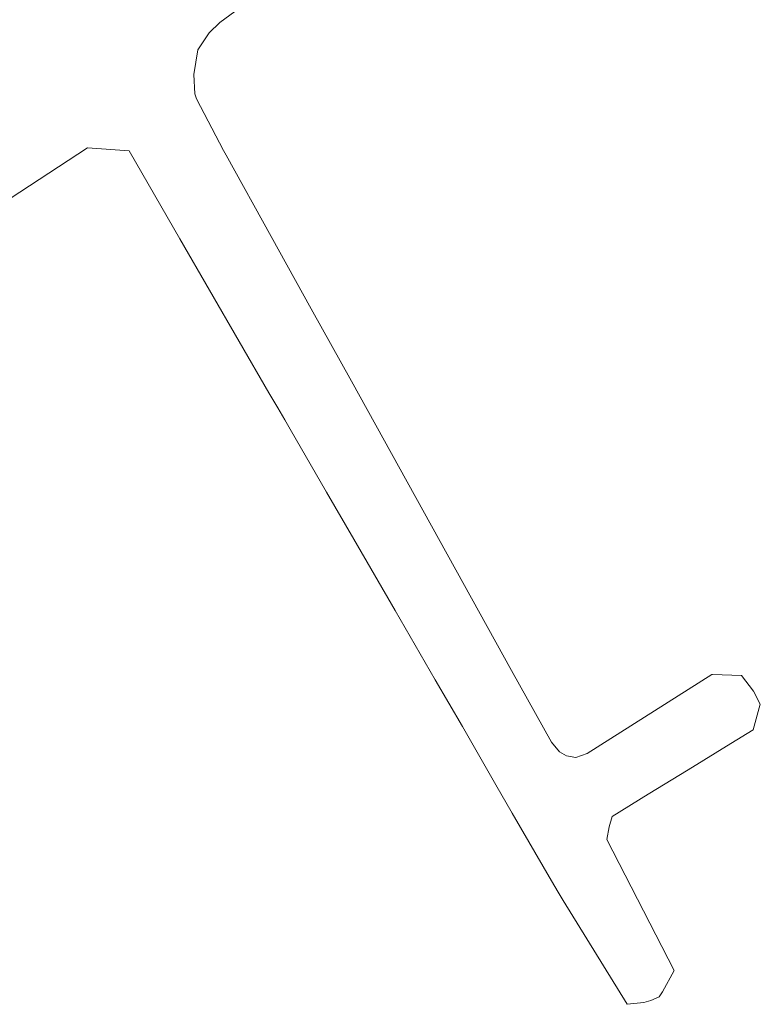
# Model space of a CAD drawing. Header units: metres. Extents: x 80938 to 82288, y 446951 to 448452.
# Tile 83 of 97: x 82161 to 82251, y 447832 to 447952. Entities that reach past the tile are written whole.
import ezdxf

# ---------------------------------------------------------------- set-up
doc = ezdxf.new("R2010")
doc.units = ezdxf.units.M
doc.header["$MEASUREMENT"] = 0
doc.layers.add('B-WE-OG-WATER_SLOOT-GV', color=253, linetype='Continuous', lineweight=18)

msp = doc.modelspace()

# ---------------------------------------------------------------- linework, layer by layer
at = {"layer": 'B-WE-OG-WATER_SLOOT-GV', "linetype": 'Continuous', "lineweight": 0}
for points in [[(82186.071, 447935.781), (82185.757, 447936.349), (82182.475, 447942.651), (82182.279, 447943.27), (82182.129, 447945.614), (82182.62, 447948.634), (82183.995, 447950.715), (82185.321, 447951.994), (82198.459, 447961.663), (82198.55, 447961.73), (82201.932, 447964.219), (82202.695, 447963.256), (82203.025, 447962.839), (82204.182, 447964.026), (82204.379, 447964.228), (82223.465, 447983.81), (82225.401, 447985.589)], [(82139.588, 447917.304), (82169.131, 447936.678), (82174.232, 447936.293), (82180.443, 447925.546), (82191.317, 447906.732), (82192.383, 447904.891), (82193.239, 447903.412), (82193.887, 447902.293), (82198.357, 447894.57), (82201.672, 447888.844), (82206.72, 447880.123), (82211.618, 447871.661), (82213.285, 447868.782), (82214.93, 447865.933), (82219.04, 447858.817), (82221.033, 447855.364), (82225.822, 447847.069), (82226.619, 447845.694), (82227.255, 447844.662), (82235.066, 447831.989), (82237.11, 447832.219), (82237.97, 447832.466), (82238.957, 447832.914), (82239.388, 447833.51), (82240.783, 447836.119), (82232.561, 447852.112), (82232.858, 447853.665), (82233.239, 447854.958), (82237.646, 447857.667), (82242.5, 447860.652), (82247.721, 447863.862), (82250.434, 447865.53), (82251.32, 447868.672), (82250.5, 447870.247), (82249.034, 447872.162), (82245.482, 447872.29), (82245.413, 447872.293), (82230.186, 447862.643), (82228.791, 447862.164), (82227.634, 447862.374), (82226.809, 447862.831), (82225.803, 447864.017), (82220.946, 447872.789), (82216.054, 447881.625), (82211.162, 447890.461), (82206.27, 447899.298), (82201.378, 447908.134), (82196.485, 447916.971), (82191.594, 447925.806), (82186.071, 447935.781)]]:
    msp.add_lwpolyline(points, dxfattribs=at)

doc.saveas('drawing.dxf')
